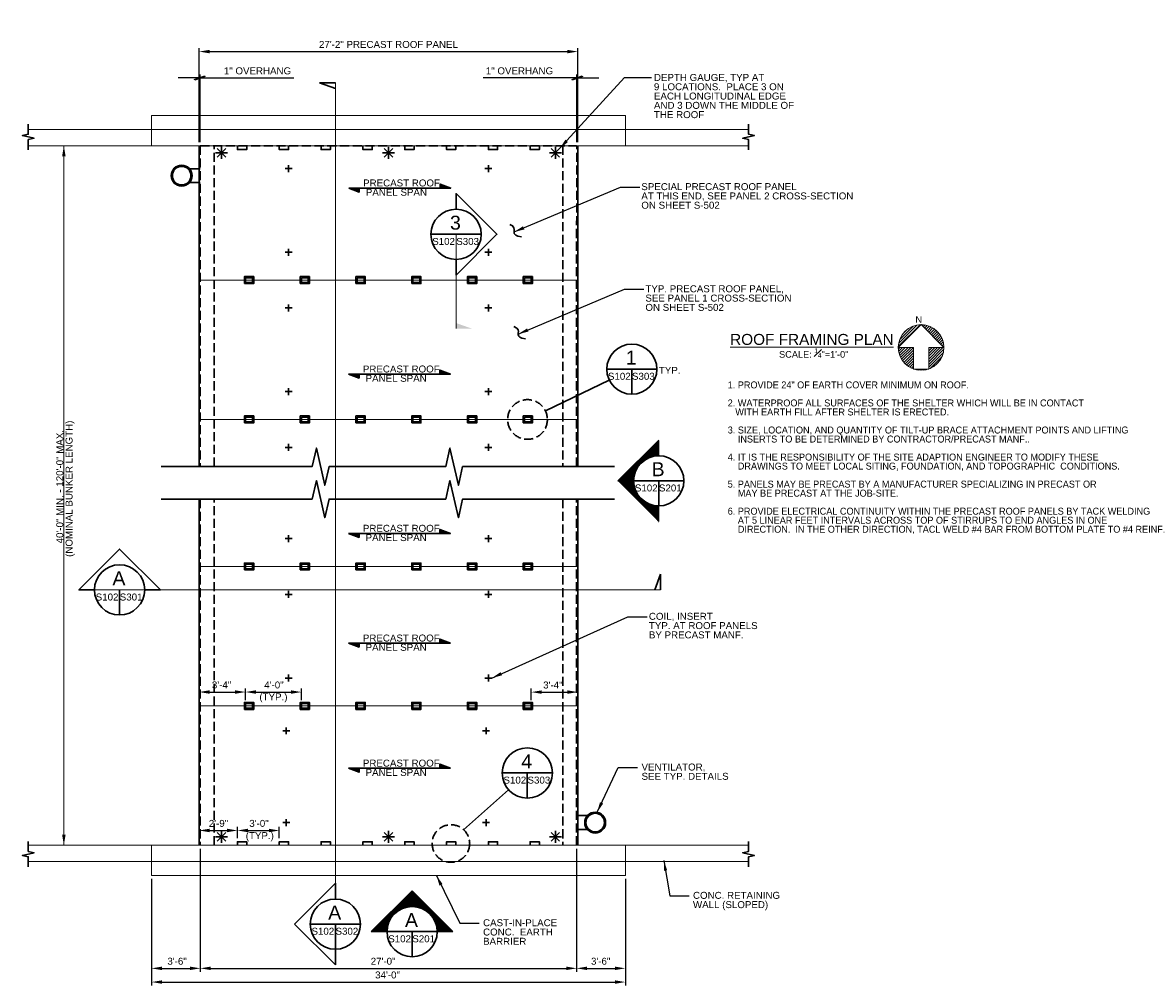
# Model space of a CAD drawing. Header units: inches. Extents: x -235 to 732, y -110 to 720.
import ezdxf

# ---------------------------------------------------------------- set-up
doc = ezdxf.new("R2010")
doc.units = ezdxf.units.IN
doc.header["$LTSCALE"] = 0.5
doc.header["$MEASUREMENT"] = 0
doc.linetypes.add('DGN Style 3', pattern=[21.867218, 15.619442, -6.247777])
for name, color, linetype, lineweight in [('G-ANNO-DIM', 1, 'Continuous', 0), ('G-ANNO-TEXT', 7, 'Continuous', 30), ('S-DECK-ROOF', 54, 'Continuous', 13), ('S-WALL-LOAD', 3, 'Continuous', 13)]:
    doc.layers.add(name, color=color, linetype=linetype, lineweight=lineweight)
doc.styles.add("_1 4 1'-0", font='arial.ttf', dxfattribs={"height": 6})
doc.styles.get("Standard").update_dxf_attribs({"font": 'txt.shx'})
doc.styles.add('Style-WORKING', font='WORKING.shx')
doc.styles.add('TITLE 6.35', font='swissk.ttf', dxfattribs={"height": 250})
doc.styles.add('TITLE20', font='simplex.shx', dxfattribs={"height": 5000})
doc.dimstyles.new("1 4 1'-0", dxfattribs={"dimtxt": 6, "dimasz": 9, "dimexe": 3, "dimexo": 3, "dimgap": 3, "dimtad": 1, "dimdec": 0, "dimzin": 11, "dimdsep": 46, "dimlunit": 3, "dimtxsty": "_1 4 1'-0", "dimcen": 0.09, "dimadec": 4, "dimazin": 3, "dimtfac": 1, "dimtdec": 0, "dimtofl": 0, "dimtmove": 0, "dimatfit": 3, "dimfxl": 1, "dimfrac": 2, "dimtolj": 1, "dimtzin": 11, "dimarcsym": 0})

# ---------------------------------------------------------------- blocks, each defined once
blk = doc.blocks.new('*U1')
at = {"color": 0, "linetype": 'ByBlock', "lineweight": -2}
for p, q in [((141.8326, 118.1174), (141.9729, 118.2577)), ((141.8349, 118.1371), (141.9532, 118.2554)), ((141.8414, 118.161), (141.9293, 118.2489)), ((141.9853, 118.2527), (141.9901, 118.2575)), ((141.994, 118.244), (142.0057, 118.2556)), ((142.0027, 118.2353), (142.0198, 118.2524)), ((142.0114, 118.2266), (142.0329, 118.2481)), ((142.0201, 118.2179), (142.045, 118.2428)), ((141.8623, 118.1993), (141.891, 118.228)), ((142.0288, 118.2092), (142.0563, 118.2367)), ((142.0375, 118.2005), (142.0668, 118.2297)), ((142.0462, 118.1918), (142.0765, 118.2221)), ((142.0549, 118.1831), (142.0854, 118.2136)), ((142.0636, 118.1744), (142.0937, 118.2045)), ((142.0723, 118.1657), (142.1012, 118.1946)), ((142.081, 118.157), (142.108, 118.184)), ((142.0897, 118.1483), (142.1139, 118.1725)), ((141.8328, 118.1002), (141.8429, 118.1102)), ((141.8347, 118.0846), (141.8603, 118.1102)), ((141.8379, 118.0705), (141.8777, 118.1102)), ((141.8422, 118.0574), (141.8951, 118.1102)), ((141.8475, 118.0453), (141.9125, 118.1102)), ((141.8536, 118.034), (141.9299, 118.1102)), ((141.8606, 118.0235), (141.9309, 118.0938)), ((142.0293, 118.1053), (142.0342, 118.1102)), ((142.0293, 118.0879), (142.0516, 118.1102)), ((142.0293, 118.0705), (142.069, 118.1102)), ((142.0293, 118.0531), (142.0864, 118.1102)), ((142.0293, 118.0357), (142.1038, 118.1102)), ((142.0293, 118.0183), (142.1212, 118.1102)), ((142.0293, 118.0009), (142.1273, 118.0989)), ((142.0984, 118.1396), (142.119, 118.1602)), ((142.1071, 118.1309), (142.1231, 118.1469)), ((142.1158, 118.1222), (142.126, 118.1324)), ((142.1245, 118.1135), (142.1276, 118.1166)), ((141.8682, 118.0138), (141.9309, 118.0764)), ((141.8767, 118.0049), (141.9309, 118.059)), ((141.8858, 117.9966), (141.9309, 118.0416)), ((141.8957, 117.9891), (141.9309, 118.0242)), ((142.0293, 117.9835), (142.1242, 118.0784)), ((142.0374, 117.9742), (142.1161, 118.0529)), ((141.9063, 117.9823), (141.9309, 118.0068)), ((141.9178, 117.9764), (141.9309, 117.9894)), ((141.9301, 117.9713), (141.9309, 117.972)), ((141.9434, 117.9672), (141.9473, 117.971)), ((141.9579, 117.9643), (141.9647, 117.971)), ((141.9737, 117.9627), (141.982, 117.971)), ((141.9914, 117.963), (141.9994, 117.971)), ((142.0119, 117.9661), (142.0168, 117.971))]:
    blk.add_line(p, q, dxfattribs=at)
blk = doc.blocks.new('BREAK LINE')
at = {"layer": 'G-ANNO-TEXT', "flags": 128}
blk.add_lwpolyline([(8.36, 9.2), (8.36, 8.47), (8.36, 6.43), (9.96, 6.07), (6.76, 5.34), (8.36, 4.97), (8.36, 2.2)], dxfattribs=at)
blk = doc.blocks.new('*D4')
at = {"layer": 'Defpoints', "color": 0, "transparency": 16777216}
for p in [(-123.4, -14.88), (284.6, -14.88), (284.6, -106.68)]:
    blk.add_point(p, dxfattribs=at)
at = {"layer": 'G-ANNO-DIM', "color": 0, "lineweight": -2, "transparency": 16777216}
for p, q in [((-123.4, -17.88), (-123.4, -109.68)), ((284.6, -17.88), (284.6, -109.68)), ((-114.4, -106.68), (275.6, -106.68))]:
    blk.add_line(p, q, dxfattribs=at)
at = {"layer": 'G-ANNO-DIM', "color": 0, "transparency": 16777216}
for points in [[(-114.4, -105.18), (-114.4, -108.18), (-123.4, -106.68)], [(275.6, -105.18), (275.6, -108.18), (284.6, -106.68)]]:
    blk.add_solid(points, dxfattribs=at)
at = {"layer": 'G-ANNO-DIM', "color": 0, "transparency": 16777216, "insert": (79.8, -100.61), "char_height": 6, "attachment_point": 5, "style": "_1 4 1'-0"}
blk.add_mtext('\\A1;34\'-0"', dxfattribs=at)
blk = doc.blocks.new('*D7')
at = {"layer": 'Defpoints', "color": 0, "transparency": 16777216}
for p in [(-81.4, 11.12), (-123.4, -14.88), (-81.4, -94.87)]:
    blk.add_point(p, dxfattribs=at)
at = {"layer": 'G-ANNO-DIM', "color": 0, "lineweight": -2, "transparency": 16777216}
for p, q in [((-81.4, 8.12), (-81.4, -97.87)), ((-123.4, -17.88), (-123.4, -97.87)), ((-114.4, -94.87), (-90.4, -94.87))]:
    blk.add_line(p, q, dxfattribs=at)
at = {"layer": 'G-ANNO-DIM', "color": 0, "transparency": 16777216}
for points in [[(-114.4, -93.37), (-114.4, -96.37), (-123.4, -94.87)], [(-90.4, -93.37), (-90.4, -96.37), (-81.4, -94.87)]]:
    blk.add_solid(points, dxfattribs=at)
at = {"layer": 'G-ANNO-DIM', "color": 0, "transparency": 16777216, "insert": (-101.4, -88.8), "char_height": 6, "attachment_point": 5, "style": "_1 4 1'-0"}
blk.add_mtext('\\A1;3\'-6"', dxfattribs=at)
blk = doc.blocks.new('*D5')
at = {"layer": 'Defpoints', "color": 0, "transparency": 16777216}
for p in [(-81.4, 11.12), (242.6, 11.12), (242.6, -94.87)]:
    blk.add_point(p, dxfattribs=at)
at = {"layer": 'G-ANNO-DIM', "color": 0, "lineweight": -2, "transparency": 16777216}
for p, q in [((-81.4, 8.12), (-81.4, -97.87)), ((242.6, 8.12), (242.6, -97.87)), ((-72.4, -94.87), (233.6, -94.87))]:
    blk.add_line(p, q, dxfattribs=at)
at = {"layer": 'G-ANNO-DIM', "color": 0, "transparency": 16777216}
for points in [[(-72.4, -93.37), (-72.4, -96.37), (-81.4, -94.87)], [(233.6, -93.37), (233.6, -96.37), (242.6, -94.87)]]:
    blk.add_solid(points, dxfattribs=at)
at = {"layer": 'G-ANNO-DIM', "color": 0, "transparency": 16777216, "insert": (76, -88.81), "char_height": 6, "attachment_point": 5, "style": "_1 4 1'-0"}
blk.add_mtext('\\A1;27\'-0"', dxfattribs=at)
blk = doc.blocks.new('*D6')
at = {"layer": 'Defpoints', "color": 0, "transparency": 16777216}
for p in [(242.6, 11.12), (284.6, -14.88), (284.6, -94.87)]:
    blk.add_point(p, dxfattribs=at)
at = {"layer": 'G-ANNO-DIM', "color": 0, "lineweight": -2, "transparency": 16777216}
for p, q in [((242.6, 8.12), (242.6, -97.87)), ((284.6, -17.88), (284.6, -97.87)), ((251.6, -94.87), (275.6, -94.87))]:
    blk.add_line(p, q, dxfattribs=at)
at = {"layer": 'G-ANNO-DIM', "color": 0, "transparency": 16777216}
for points in [[(251.6, -93.37), (251.6, -96.37), (242.6, -94.87)], [(275.6, -93.37), (275.6, -96.37), (284.6, -94.87)]]:
    blk.add_solid(points, dxfattribs=at)
at = {"layer": 'G-ANNO-DIM', "color": 0, "transparency": 16777216, "insert": (263.31, -88.8), "char_height": 6, "attachment_point": 5, "style": "_1 4 1'-0"}
blk.add_mtext('\\A1;3\'-6"', dxfattribs=at)
blk = doc.blocks.new('*D9')
at = {"layer": 'Defpoints', "color": 0, "transparency": 16777216}
for p in [(-42.4, 143.04), (-82.4, 131.12), (-42.4, 133.12)]:
    blk.add_point(p, dxfattribs=at)
at = {"layer": 'G-ANNO-DIM', "color": 0, "lineweight": -2, "transparency": 16777216}
for p, q in [((-82.4, 134.12), (-82.4, 146.04)), ((-42.4, 136.12), (-42.4, 146.04)), ((-73.4, 143.04), (-51.4, 143.04))]:
    blk.add_line(p, q, dxfattribs=at)
at = {"layer": 'G-ANNO-DIM', "color": 0, "transparency": 16777216}
for points in [[(-73.4, 144.54), (-73.4, 141.54), (-82.4, 143.04)], [(-51.4, 144.54), (-51.4, 141.54), (-42.4, 143.04)]]:
    blk.add_solid(points, dxfattribs=at)
at = {"layer": 'G-ANNO-DIM', "color": 0, "transparency": 16777216, "insert": (-63.08, 149.1), "char_height": 6, "attachment_point": 5, "style": "_1 4 1'-0"}
blk.add_mtext('\\A1;3\'-4"', dxfattribs=at)
blk = doc.blocks.new('*D8')
at = {"layer": 'Defpoints', "color": 0, "transparency": 16777216}
for p in [(5.6, 143.04), (-42.4, 133.12), (5.6, 133.12)]:
    blk.add_point(p, dxfattribs=at)
at = {"layer": 'G-ANNO-DIM', "color": 0, "lineweight": -2, "transparency": 16777216}
for p, q in [((-42.4, 136.12), (-42.4, 146.04)), ((5.6, 136.12), (5.6, 146.04)), ((-33.4, 143.04), (-3.4, 143.04))]:
    blk.add_line(p, q, dxfattribs=at)
at = {"layer": 'G-ANNO-DIM', "color": 0, "transparency": 16777216}
for points in [[(-33.4, 144.54), (-33.4, 141.54), (-42.4, 143.04)], [(-3.4, 144.54), (-3.4, 141.54), (5.6, 143.04)]]:
    blk.add_solid(points, dxfattribs=at)
at = {"layer": 'G-ANNO-DIM', "color": 0, "transparency": 16777216, "insert": (-17.98, 149.1), "char_height": 6, "attachment_point": 5, "style": "_1 4 1'-0"}
blk.add_mtext('\\A1;4\'-0"', dxfattribs=at)
blk = doc.blocks.new('*D10')
at = {"layer": 'Defpoints', "color": 0, "transparency": 16777216}
for p in [(243.6, 142.99), (203.6, 133.12), (243.6, 131.12)]:
    blk.add_point(p, dxfattribs=at)
at = {"layer": 'G-ANNO-DIM', "color": 0, "lineweight": -2, "transparency": 16777216}
for p, q in [((203.6, 136.12), (203.6, 145.99)), ((243.6, 134.12), (243.6, 145.99)), ((212.6, 142.99), (234.6, 142.99))]:
    blk.add_line(p, q, dxfattribs=at)
at = {"layer": 'G-ANNO-DIM', "color": 0, "transparency": 16777216}
for points in [[(212.6, 144.49), (212.6, 141.49), (203.6, 142.99)], [(234.6, 144.49), (234.6, 141.49), (243.6, 142.99)]]:
    blk.add_solid(points, dxfattribs=at)
at = {"layer": 'G-ANNO-DIM', "color": 0, "transparency": 16777216, "insert": (222.14, 149.05), "char_height": 6, "attachment_point": 5, "style": "_1 4 1'-0"}
blk.add_mtext('\\A1;3\'-4"', dxfattribs=at)
blk = doc.blocks.new('*D12')
at = {"layer": 'Defpoints', "color": 0, "transparency": 16777216}
for p in [(-49.4, 23.83), (-82.4, 11.12), (-49.4, 14.12)]:
    blk.add_point(p, dxfattribs=at)
at = {"layer": 'G-ANNO-DIM', "color": 0, "lineweight": -2, "transparency": 16777216}
for p, q in [((-82.4, 14.12), (-82.4, 26.83)), ((-73.4, 23.83), (-58.4, 23.83)), ((-49.4, 17.12), (-49.4, 26.83))]:
    blk.add_line(p, q, dxfattribs=at)
at = {"layer": 'G-ANNO-DIM', "color": 0, "transparency": 16777216}
for points in [[(-73.4, 25.33), (-73.4, 22.33), (-82.4, 23.83)], [(-58.4, 25.33), (-58.4, 22.33), (-49.4, 23.83)]]:
    blk.add_solid(points, dxfattribs=at)
at = {"layer": 'G-ANNO-DIM', "color": 0, "transparency": 16777216, "insert": (-65.75, 29.9), "char_height": 6, "attachment_point": 5, "style": "_1 4 1'-0"}
blk.add_mtext('\\A1;2\'-9"', dxfattribs=at)
blk = doc.blocks.new('*D11')
at = {"layer": 'Defpoints', "color": 0, "transparency": 16777216}
for p in [(-13.4, 23.83), (-49.4, 14.12), (-13.4, 14.12)]:
    blk.add_point(p, dxfattribs=at)
at = {"layer": 'G-ANNO-DIM', "color": 0, "lineweight": -2, "transparency": 16777216}
for p, q in [((-49.4, 17.12), (-49.4, 26.83)), ((-40.4, 23.83), (-22.4, 23.83)), ((-13.4, 17.12), (-13.4, 26.83))]:
    blk.add_line(p, q, dxfattribs=at)
at = {"layer": 'G-ANNO-DIM', "color": 0, "transparency": 16777216}
for points in [[(-40.4, 25.33), (-40.4, 22.33), (-49.4, 23.83)], [(-22.4, 25.33), (-22.4, 22.33), (-13.4, 23.83)]]:
    blk.add_solid(points, dxfattribs=at)
at = {"layer": 'G-ANNO-DIM', "color": 0, "transparency": 16777216, "insert": (-30.86, 29.9), "char_height": 6, "attachment_point": 5, "style": "_1 4 1'-0"}
blk.add_mtext('\\A1;3\'-0"', dxfattribs=at)
blk = doc.blocks.new('*U13')
at = {"layer": 'G-ANNO-TEXT'}
for p, q in [((-6.9, 0), (6.9, 0)), ((-4.9, 4.9), (4.9, -4.9)), ((-4.9, -4.9), (4.9, 4.9)), ((0, 6.9), (0, -6.9))]:
    blk.add_line(p, q, dxfattribs=at)
blk = doc.blocks.new('_Oblique_0.3')
at = {"color": 0, "linetype": 'ByBlock', "lineweight": -2}
for p, q in [((0, 0), (-1, 0)), ((0.5, 0.17), (-0.5, -0.17))]:
    blk.add_line(p, q, dxfattribs=at)
blk = doc.blocks.new('*D14')
at = {"layer": 'Defpoints', "color": 0, "transparency": 16777216}
for p in [(-81.4, 671.76), (-82.4, 613.36), (-81.4, 613.36)]:
    blk.add_point(p, dxfattribs=at)
at = {"layer": 'G-ANNO-DIM', "color": 0, "lineweight": -2, "transparency": 16777216}
for p, q in [((-91.4, 671.76), (-100.4, 671.76)), ((-82.4, 616.36), (-82.4, 674.76)), ((-81.4, 616.36), (-81.4, 674.76)), ((-72.4, 671.76), (-0.9, 671.76))]:
    blk.add_line(p, q, dxfattribs=at)
at = {"layer": 'G-ANNO-DIM', "color": 0, "lineweight": -2, "transparency": 16777216, "xscale": 9, "yscale": 9, "zscale": 9}
blk.add_blockref('_Oblique_0.3', (-82.4, 671.76), dxfattribs=at)
at = {"layer": 'G-ANNO-DIM', "color": 0, "lineweight": -2, "transparency": 16777216, "xscale": 9, "yscale": 9, "zscale": 9, "rotation": 180}
blk.add_blockref('_Oblique_0.3', (-81.4, 671.76), dxfattribs=at)
at = {"layer": 'G-ANNO-DIM', "color": 0, "transparency": 16777216, "insert": (-32.15, 677.87), "char_height": 6, "attachment_point": 5, "style": "_1 4 1'-0"}
blk.add_mtext('\\A1;1" OVERHANG', dxfattribs=at)
blk = doc.blocks.new('*D15')
at = {"layer": 'Defpoints', "color": 0, "transparency": 16777216}
for p in [(242.65, 671.76), (242.65, 613.36), (243.6, 613.36)]:
    blk.add_point(p, dxfattribs=at)
at = {"layer": 'G-ANNO-DIM', "color": 0, "lineweight": -2, "transparency": 16777216}
for p, q in [((233.65, 671.76), (162.15, 671.76)), ((242.65, 616.36), (242.65, 674.76)), ((243.6, 616.36), (243.6, 674.76)), ((252.6, 671.76), (261.6, 671.76))]:
    blk.add_line(p, q, dxfattribs=at)
at = {"layer": 'G-ANNO-DIM', "color": 0, "lineweight": -2, "transparency": 16777216, "xscale": 9, "yscale": 9, "zscale": 9}
blk.add_blockref('_Oblique_0.3', (242.65, 671.76), dxfattribs=at)
at = {"layer": 'G-ANNO-DIM', "color": 0, "lineweight": -2, "transparency": 16777216, "xscale": 9, "yscale": 9, "zscale": 9, "rotation": 180}
blk.add_blockref('_Oblique_0.3', (243.6, 671.76), dxfattribs=at)
at = {"layer": 'G-ANNO-DIM', "color": 0, "transparency": 16777216, "insert": (193.4, 677.87), "char_height": 6, "attachment_point": 5, "style": "_1 4 1'-0"}
blk.add_mtext('\\A1;1" OVERHANG', dxfattribs=at)
blk = doc.blocks.new('*D16')
at = {"layer": 'Defpoints', "color": 0, "transparency": 16777216}
for p in [(243.6, 694.5), (-82.4, 613.36), (243.6, 613.36)]:
    blk.add_point(p, dxfattribs=at)
at = {"layer": 'G-ANNO-DIM', "color": 0, "lineweight": -2, "transparency": 16777216}
for p, q in [((-82.4, 616.36), (-82.4, 697.5)), ((243.6, 616.36), (243.6, 697.5)), ((-73.4, 694.5), (234.6, 694.5))]:
    blk.add_line(p, q, dxfattribs=at)
at = {"layer": 'G-ANNO-DIM', "color": 0, "transparency": 16777216}
for points in [[(-73.4, 696), (-73.4, 693), (-82.4, 694.5)], [(234.6, 696), (234.6, 693), (243.6, 694.5)]]:
    blk.add_solid(points, dxfattribs=at)
at = {"layer": 'G-ANNO-DIM', "color": 0, "transparency": 16777216, "insert": (80.6, 700.61), "char_height": 6, "attachment_point": 5, "style": "_1 4 1'-0"}
blk.add_mtext('\\A1;27\'-2" PRECAST ROOF PANEL', dxfattribs=at)

msp = doc.modelspace()

# ---------------------------------------------------------------- hatches: boundary and pattern name
at = {"layer": 'G-ANNO-TEXT'}
h = msp.add_hatch(dxfattribs=at)
h.set_pattern_fill('HATCH', color=256, style=0, pattern_type=2)
h.set_pattern_definition([(45, (129.831252, 574.046365), (-0.02783886, 0.02783886), [])])
h.paths.add_polyline_path([(134.16, 577), (125.16, 580.42), (125.16, 577)])
h = msp.add_hatch(dxfattribs=at)
h.set_pattern_fill('HATCH', color=256, style=0, pattern_type=2)
h.set_pattern_definition([(225, (41.81556, 576.53824), (0.02783886, -0.02783886), [])])
h.paths.add_polyline_path([(46.48, 577), (55.48, 573.58), (55.48, 577)])
h = msp.add_hatch(dxfattribs=at)
h.set_pattern_fill('HATCH', color=256, style=0, pattern_type=2)
h.set_pattern_definition([(225, (41.588708, 416.34836), (0.02783886, -0.02783886), [])])
h.paths.add_polyline_path([(46.26, 416.81), (55.26, 413.39), (55.26, 416.81)])
h = msp.add_hatch(dxfattribs=at)
h.set_pattern_fill('HATCH', color=256, style=0, pattern_type=2)
h.set_pattern_definition([(45, (129.604402, 413.856483), (-0.02783886, 0.02783886), [])])
h.paths.add_polyline_path([(133.94, 416.81), (124.94, 420.23), (124.94, 416.81)])
at = {"layer": 'G-ANNO-TEXT', "extrusion": (0, 0, -1)}
h = msp.add_hatch(dxfattribs=at)
h.set_pattern_fill('HATCH', color=256, style=0, pattern_type=2)
h.set_pattern_definition([(315, (-247.256887, 277.18093), (0.027838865, 0.027838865), [])])
h.paths.add_polyline_path([(-313.32, 346.5, -1), (-313.32, 303.27), (-313.32, 289.82), (-278.19, 324.92), (-313.32, 360.02)])
at = {"layer": 'G-ANNO-TEXT'}
h = msp.add_hatch(dxfattribs=at)
h.set_pattern_fill('HATCH', color=256, style=0, pattern_type=2)
h.set_pattern_definition([(45, (129.604402, 276.682546), (-0.02783886, 0.02783886), [])])
h.paths.add_polyline_path([(133.94, 279.64), (124.94, 283.06), (124.94, 279.64)])
h = msp.add_hatch(dxfattribs=at)
h.set_pattern_fill('HATCH', color=256, style=0, pattern_type=2)
h.set_pattern_definition([(225, (41.588708, 279.174422), (0.02783886, -0.02783886), [])])
h.paths.add_polyline_path([(46.26, 279.64), (55.26, 276.22), (55.26, 279.64)])
h = msp.add_hatch(dxfattribs=at)
h.set_pattern_fill('HATCH', color=256, style=0, pattern_type=2)
h.set_pattern_definition([(225, (41.588708, 184.69706), (0.02783886, -0.02783886), [])])
h.paths.add_polyline_path([(46.26, 185.16), (55.26, 181.74), (55.26, 185.16)])
h = msp.add_hatch(dxfattribs=at)
h.set_pattern_fill('HATCH', color=256, style=0, pattern_type=2)
h.set_pattern_definition([(45, (129.604402, 182.205184), (-0.02783886, 0.02783886), [])])
h.paths.add_polyline_path([(133.94, 185.16), (124.94, 188.58), (124.94, 185.16)])
h = msp.add_hatch(dxfattribs=at)
h.set_pattern_fill('HATCH', color=256, style=0, pattern_type=2)
h.set_pattern_definition([(225, (41.588708, 76.983753), (0.02783886, -0.02783886), [])])
h.paths.add_polyline_path([(46.26, 77.45), (55.26, 74.03), (55.26, 77.45)])
h = msp.add_hatch(dxfattribs=at)
h.set_pattern_fill('HATCH', color=256, style=0, pattern_type=2)
h.set_pattern_definition([(45, (129.604402, 74.491838), (-0.02783886, 0.02783886), [])])
h.paths.add_polyline_path([(133.94, 77.45), (124.94, 80.87), (124.94, 77.45)])
h = msp.add_hatch(dxfattribs=at)
h.set_pattern_fill('HATCH', color=256, style=0, pattern_type=2)
h.set_pattern_definition([(45, (78.481983, -32.350312), (-0.027838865, 0.027838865), [])])
h.paths.add_polyline_path([(79.36, -63.29, -1), (122.59, -63.29), (136.04, -63.29), (100.94, -28.16), (65.84, -63.29)])

# ---------------------------------------------------------------- linework, layer by layer
at = {"layer": 'G-ANNO-DIM'}
for p, q in [((-215.93, 613.36), (-84.52, 613.36)), ((-80.4, 613.36), (-201.88, 613.36)), ((-198.88, 11.12), (-198.88, 613.36)), ((-198.88, 601.36), (-198.88, 613.36)), ((-215.93, 11.12), (-195.88, 11.12))]:
    msp.add_line(p, q, dxfattribs=at)
at = {"layer": 'G-ANNO-DIM', "extrusion": (0, 0, -1)}
msp.add_solid([(200.38, 604.36), (198.88, 613.36), (197.38, 604.36)], dxfattribs=at)
msp.add_solid([(200.38, 604.36), (198.88, 613.36), (197.38, 604.36)], dxfattribs=at)
at = {"layer": 'G-ANNO-DIM'}
msp.add_solid([(-197.38, 20.12), (-198.88, 11.12), (-200.38, 20.12)], dxfattribs=at)
at = {"layer": 'G-ANNO-TEXT'}
for p, q in [((34.88, 667.55), (21.33, 667.55)), ((21.33, 667.55), (34.88, 662.78)), ((-82.4, 337.16), (-82.4, 613.36)), ((243.6, 613.36), (243.6, 337.16)), ((-81.43, 593.68), (-90.73, 593.68)), ((-2.4, 593.73), (-8.4, 593.73)), ((-5.4, 596.73), (-5.4, 590.73)), ((163.6, 593.73), (169.6, 593.73)), ((166.6, 596.73), (166.6, 590.73)), ((-81.43, 581.68), (-90.73, 581.68)), ((134.16, 577), (55.48, 577)), ((117.2, 537.16), (160.43, 537.16)), ((-5.4, 524.73), (-5.4, 518.73)), ((166.6, 524.73), (166.6, 518.73)), ((-2.4, 521.73), (-8.4, 521.73)), ((163.6, 521.73), (169.6, 521.73)), ((-5.4, 476.73), (-5.4, 470.73)), ((166.6, 476.73), (166.6, 470.73)), ((-2.4, 473.73), (-8.4, 473.73)), ((163.6, 473.73), (169.6, 473.73)), ((133.94, 416.81), (55.26, 416.81)), ((268.51, 421.05), (311.74, 421.05)), ((290.12, 421.05), (290.12, 399.44)), ((215.71, 385.17), (270.65, 411.66)), ((-2.4, 401.73), (-8.4, 401.73)), ((-5.4, 404.73), (-5.4, 398.73)), ((163.6, 401.73), (169.6, 401.73)), ((166.6, 404.73), (166.6, 398.73)), ((-2.4, 353.73), (-8.4, 353.73)), ((-5.4, 356.73), (-5.4, 350.73)), ((163.6, 353.73), (169.6, 353.73)), ((166.6, 356.73), (166.6, 350.73)), ((291.71, 324.89), (278.19, 324.89)), ((291.71, 324.89), (334.94, 324.89)), ((313.32, 303.27), (313.32, 324.89)), ((-2.4, 275.12), (-8.4, 275.12)), ((-5.4, 278.12), (-5.4, 272.12)), ((133.94, 279.64), (55.26, 279.64)), ((163.6, 275.12), (169.6, 275.12)), ((166.6, 278.12), (166.6, 272.12)), ((310.03, 230.99), (314.8, 244.54)), ((314.8, 244.54), (314.8, 230.99)), ((-150.9, 209.37), (-150.9, 230.99)), ((-2.4, 227.12), (-8.4, 227.12)), ((-5.4, 230.12), (-5.4, 224.12)), ((163.6, 227.12), (169.6, 227.12)), ((166.6, 230.12), (166.6, 224.12)), ((133.94, 185.16), (55.26, 185.16)), ((-2.4, 155.12), (-8.4, 155.12)), ((-5.4, 158.12), (-5.4, 152.12)), ((163.6, 155.12), (169.6, 155.12)), ((166.6, 158.12), (166.6, 152.12)), ((-4.4, 109.62), (-10.4, 109.62)), ((-7.4, 112.62), (-7.4, 106.62)), ((161.6, 109.62), (167.6, 109.62)), ((164.6, 112.62), (164.6, 106.62)), ((133.94, 77.45), (55.26, 77.45)), ((178.54, 73.35), (221.77, 73.35)), ((200.16, 73.35), (200.16, 51.74)), ((145.33, 24.47), (184.03, 58.97)), ((-4.4, 30.62), (-10.4, 30.62)), ((-7.4, 33.62), (-7.4, 27.62)), ((161.6, 30.62), (167.6, 30.62)), ((164.6, 33.62), (164.6, 27.62)), ((242.6, 36.62), (251.89, 36.62)), ((242.6, 24.62), (251.89, 24.62)), ((-0.25, -56.76), (34.88, -21.67)), ((34.88, -21.67), (34.88, -35.18)), ((65.84, -63.29), (100.94, -28.16)), ((136.04, -63.29), (100.94, -28.16)), ((34.88, -91.86), (-0.25, -56.76)), ((13.26, -56.8), (56.49, -56.8)), ((34.88, -56.8), (34.88, -78.41)), ((79.36, -63.29), (65.84, -63.29)), ((79.36, -63.29), (122.59, -63.29)), ((100.97, -84.9), (100.97, -63.29)), ((122.52, -63.29), (136.04, -63.29)), ((34.88, -78.41), (34.88, -91.86))]:
    msp.add_line(p, q, dxfattribs=at)
at = {"layer": 'G-ANNO-TEXT', "color": 7, "linetype": 'Continuous', "lineweight": 0}
for p, q in [((34.88, -26.63), (34.88, 667.55)), ((138.82, 537.16), (138.82, 455.98)), ((539.23, 459.37, 0), (519.56, 439.71, 0)), ((558.9, 439.71, 0), (539.23, 459.37, 0)), ((519.56, 439.71, 0), (532.67, 439.71, 0)), ((532.67, 439.71, 0), (532.67, 421.16, 0)), ((545.78, 439.71, 0), (545.78, 421.16, 0)), ((545.78, 439.71, 0), (558.9, 439.71, 0)), ((532.67, 421.16, 0), (545.78, 421.16, 0)), ((-172.51, 230.99), (314.8, 230.99))]:
    msp.add_line(p, q, dxfattribs=at)
at = {"layer": 'G-ANNO-TEXT', "linetype": 'DGN Style 3'}
for p, q in [((-81.4, 613.36), (242.6, 613.36)), ((-69.4, 337.16), (-69.4, 613.36)), ((230.6, 613.36), (230.6, 337.16)), ((-69.4, 11.12), (-69.4, 309.15)), ((230.6, 309.15), (230.6, 11.12))]:
    msp.add_line(p, q, dxfattribs=at)
at = {"layer": 'G-ANNO-TEXT', "linetype": 'DGN Style 3', "flags": 128}
for points in [[(-81.4, 613.36), (-81.4, 337.16)], [(242.6, 337.16), (242.65, 613.36)], [(-81.4, 309.15), (-81.4, 11.12)], [(242.6, 11.12), (242.6, 309.15)]]:
    msp.add_lwpolyline(points, dxfattribs=at)
at = {"layer": 'G-ANNO-TEXT', "flags": 128}
for points in [[(-41.4, 613.18), (-41.4, 610.18), (-49.4, 610.18), (-49.4, 613.18)], [(-5.4, 613.18), (-5.4, 610.18), (-13.4, 610.18), (-13.4, 613.18)], [(30.6, 613.18), (30.6, 610.18), (22.6, 610.18), (22.6, 613.18)], [(66.6, 613.18), (66.6, 610.18), (58.6, 610.18), (58.6, 613.18)], [(102.6, 613.18), (102.6, 610.18), (94.6, 610.18), (94.6, 613.18)], [(138.6, 613.18), (138.6, 610.18), (130.6, 610.18), (130.6, 613.18)], [(174.6, 613.18), (174.6, 610.18), (166.6, 610.18), (166.6, 613.18)], [(210.6, 613.18), (210.6, 610.18), (202.6, 610.18), (202.6, 613.18)], [(125.16, 577), (125.16, 580.42), (134.16, 577)], [(55.48, 577), (55.48, 573.58), (46.48, 577)], [(55.26, 416.81), (55.26, 413.39), (46.26, 416.81)], [(124.94, 416.81), (124.94, 420.23), (133.94, 416.81)], [(-115.11, 337.16), (-5.55, 337.16), (14.9, 337.16), (18.53, 353.15), (25.8, 321.16), (29.44, 337.16), (102.2, 337.16)], [(102.2, 337.16), (109.47, 337.16), (129.92, 337.16), (133.56, 353.15), (140.83, 321.16), (144.46, 337.16), (275.18, 337.16)], [(-115.11, 309.15), (-5.55, 309.15), (14.9, 309.15), (18.53, 325.15), (25.8, 293.15), (29.44, 309.15), (102.2, 309.15)], [(102.2, 309.15), (109.47, 309.15), (129.92, 309.15), (133.56, 325.15), (140.83, 293.15), (144.46, 309.15), (275.18, 309.15)], [(-82.4, 309.15), (-82.4, 11.12)], [(243.6, 11.12), (243.6, 309.15)], [(124.94, 279.64), (124.94, 283.06), (133.94, 279.64)], [(55.26, 279.64), (55.26, 276.22), (46.26, 279.64)], [(-172.51, 230.99), (-185.96, 230.99), (-150.86, 266.12), (-115.77, 230.99), (-129.28, 230.99)], [(55.26, 185.16), (55.26, 181.74), (46.26, 185.16)], [(124.94, 185.16), (124.94, 188.58), (133.94, 185.16)], [(55.26, 77.45), (55.26, 74.03), (46.26, 77.45)], [(124.94, 77.45), (124.94, 80.87), (133.94, 77.45)], [(-41.4, 11.12), (-41.4, 14.12), (-49.4, 14.12), (-49.4, 11.12)], [(-5.4, 11.12), (-5.4, 14.12), (-13.4, 14.12), (-13.4, 11.12)], [(30.6, 11.12), (30.6, 14.12), (22.6, 14.12), (22.6, 11.12)], [(66.6, 11.12), (66.6, 14.12), (58.6, 14.12), (58.6, 11.12)], [(102.6, 11.12), (102.6, 14.12), (94.6, 14.12), (94.6, 11.12)], [(138.6, 11.12), (138.6, 14.12), (130.6, 14.12), (130.6, 11.12)], [(174.6, 11.12), (174.6, 14.12), (166.6, 14.12), (166.6, 11.12)], [(210.6, 11.12), (210.6, 14.12), (202.6, 14.12), (202.6, 11.12)]]:
    msp.add_lwpolyline(points, dxfattribs=at)
msp.add_lwpolyline([(138.82, 558.78), (138.82, 572.29), (173.95, 537.19), (138.82, 502.1), (138.82, 515.55, 1), (138.82, 558.78)], format="xyb", dxfattribs=at)
at = {"layer": 'G-ANNO-TEXT'}
for centre, radius in [((-97.43, 587.68), 9), ((-97.43, 587.68), 8), ((138.82, 537.16), 21.61), ((313.32, 324.89), 21.61), ((-150.9, 230.99), 21.61), ((258.6, 30.62), 9), ((258.6, 30.62), 8), ((100.97, -63.29), 21.61)]:
    msp.add_circle(centre, radius, dxfattribs=at)
at = {"layer": 'G-ANNO-TEXT', "color": 7, "linetype": 'Continuous', "lineweight": 0}
msp.add_circle((539.23, 439.71, 0), 19.67, dxfattribs=at)
at = {"layer": 'G-ANNO-TEXT', "extrusion": (0, 0, -1)}
for centre in [(-290.12, 421.05), (-200.16, 73.35), (-34.88, -56.8)]:
    msp.add_circle(centre, 21.61, dxfattribs=at)
at = {"layer": 'G-ANNO-TEXT', "linetype": 'DGN Style 3'}
for centre, radius in [((200.32, 377.74), 17.09), ((134.36, 12.59), 16.17)]:
    msp.add_circle(centre, radius, dxfattribs=at)
at = {"layer": 'G-ANNO-TEXT'}
for points in [[(184.97, 545.62), (189.43, 544.23), (188.63, 538.71), (188.63, 538.71), (189.94, 535.69), (195.15, 535.01)], [(188.5, 457.68), (192.96, 456.29), (192.16, 450.77), (192.16, 450.77), (193.47, 447.74), (198.68, 447.07)]]:
    msp.add_open_spline(points, degree=3, dxfattribs=at)
at = {"layer": 'G-ANNO-TEXT', "color": 7, "linetype": 'Continuous', "lineweight": 13}
msp.add_solid([(138.82, 455.98), (152.37, 455.98), (138.82, 460.75)], dxfattribs=at)
at = {"layer": 'G-ANNO-TEXT'}
for points in [[(134.16, 577), (125.16, 580.42), (125.16, 577)], [(46.48, 577), (55.48, 573.58), (55.48, 577)], [(-43.4, 494.73), (-35.4, 494.73), (-35.4, 500.73), (-43.4, 500.73)], [(-42.4, 499.73), (-36.4, 499.73), (-36.4, 495.73), (-42.4, 495.73)], [(4.6, 494.73), (12.6, 494.73), (12.6, 500.73), (4.6, 500.73)], [(5.6, 499.73), (11.6, 499.73), (11.6, 495.73), (5.6, 495.73)], [(52.6, 494.73), (60.6, 494.73), (60.6, 500.73), (52.6, 500.73)], [(53.6, 499.73), (59.6, 499.73), (59.6, 495.73), (53.6, 495.73)], [(100.6, 494.73), (108.6, 494.73), (108.6, 500.73), (100.6, 500.73)], [(101.6, 499.73), (107.6, 499.73), (107.6, 495.73), (101.6, 495.73)], [(148.6, 494.73), (156.6, 494.73), (156.6, 500.73), (148.6, 500.73)], [(149.6, 499.73), (155.6, 499.73), (155.6, 495.73), (149.6, 495.73)], [(196.6, 494.73), (204.6, 494.73), (204.6, 500.73), (196.6, 500.73)], [(197.6, 499.73), (203.6, 499.73), (203.6, 495.73), (197.6, 495.73)], [(46.26, 416.81), (55.26, 413.39), (55.26, 416.81)], [(133.94, 416.81), (124.94, 420.23), (124.94, 416.81)], [(-43.4, 374.73), (-35.4, 374.73), (-35.4, 380.73), (-43.4, 380.73)], [(-42.4, 379.73), (-36.4, 379.73), (-36.4, 375.73), (-42.4, 375.73)], [(4.6, 374.73), (12.6, 374.73), (12.6, 380.73), (4.6, 380.73)], [(5.6, 379.73), (11.6, 379.73), (11.6, 375.73), (5.6, 375.73)], [(52.6, 374.73), (60.6, 374.73), (60.6, 380.73), (52.6, 380.73)], [(53.6, 379.73), (59.6, 379.73), (59.6, 375.73), (53.6, 375.73)], [(100.6, 374.73), (108.6, 374.73), (108.6, 380.73), (100.6, 380.73)], [(101.6, 379.73), (107.6, 379.73), (107.6, 375.73), (101.6, 375.73)], [(148.6, 374.73), (156.6, 374.73), (156.6, 380.73), (148.6, 380.73)], [(149.6, 379.73), (155.6, 379.73), (155.6, 375.73), (149.6, 375.73)], [(196.6, 374.73), (204.6, 374.73), (204.6, 380.73), (196.6, 380.73)], [(197.6, 379.73), (203.6, 379.73), (203.6, 375.73), (197.6, 375.73)], [(133.94, 279.64), (124.94, 283.06), (124.94, 279.64)], [(46.26, 279.64), (55.26, 276.22), (55.26, 279.64)], [(-43.4, 248.12), (-35.4, 248.12), (-35.4, 254.12), (-43.4, 254.12)], [(-42.4, 253.12), (-36.4, 253.12), (-36.4, 249.12), (-42.4, 249.12)], [(4.6, 248.12), (12.6, 248.12), (12.6, 254.12), (4.6, 254.12)], [(5.6, 253.12), (11.6, 253.12), (11.6, 249.12), (5.6, 249.12)], [(52.6, 248.12), (60.6, 248.12), (60.6, 254.12), (52.6, 254.12)], [(53.6, 253.12), (59.6, 253.12), (59.6, 249.12), (53.6, 249.12)], [(100.6, 248.12), (108.6, 248.12), (108.6, 254.12), (100.6, 254.12)], [(101.6, 253.12), (107.6, 253.12), (107.6, 249.12), (101.6, 249.12)], [(148.6, 248.12), (156.6, 248.12), (156.6, 254.12), (148.6, 254.12)], [(149.6, 253.12), (155.6, 253.12), (155.6, 249.12), (149.6, 249.12)], [(196.6, 248.12), (204.6, 248.12), (204.6, 254.12), (196.6, 254.12)], [(197.6, 253.12), (203.6, 253.12), (203.6, 249.12), (197.6, 249.12)], [(46.26, 185.16), (55.26, 181.74), (55.26, 185.16)], [(133.94, 185.16), (124.94, 188.58), (124.94, 185.16)], [(-43.4, 128.12), (-35.4, 128.12), (-35.4, 134.12), (-43.4, 134.12)], [(-42.4, 133.12), (-36.4, 133.12), (-36.4, 129.12), (-42.4, 129.12)], [(4.6, 128.12), (12.6, 128.12), (12.6, 134.12), (4.6, 134.12)], [(5.6, 133.12), (11.6, 133.12), (11.6, 129.12), (5.6, 129.12)], [(52.6, 128.12), (60.6, 128.12), (60.6, 134.12), (52.6, 134.12)], [(53.6, 133.12), (59.6, 133.12), (59.6, 129.12), (53.6, 129.12)], [(100.6, 128.12), (108.6, 128.12), (108.6, 134.12), (100.6, 134.12)], [(101.6, 133.12), (107.6, 133.12), (107.6, 129.12), (101.6, 129.12)], [(148.6, 128.12), (156.6, 128.12), (156.6, 134.12), (148.6, 134.12)], [(149.6, 133.12), (155.6, 133.12), (155.6, 129.12), (149.6, 129.12)], [(196.6, 128.12), (204.6, 128.12), (204.6, 134.12), (196.6, 134.12)], [(197.6, 133.12), (203.6, 133.12), (203.6, 129.12), (197.6, 129.12)], [(46.26, 77.45), (55.26, 74.03), (55.26, 77.45)], [(133.94, 77.45), (124.94, 80.87), (124.94, 77.45)]]:
    msp.add_3dface(points, dxfattribs=at)
at = {"layer": 'S-DECK-ROOF'}
for p, q in [((-82.4, 497.73), (243.6, 497.73)), ((-82.4, 377.73), (243.6, 377.73)), ((-82.4, 251.12), (243.6, 251.12)), ((-82.4, 131.12), (243.6, 131.12))]:
    msp.add_line(p, q, dxfattribs=at)
at = {"layer": 'S-WALL-LOAD'}
for p, q in [((-123.4, 639.36), (284.6, 639.36)), ((-123.4, 639.36), (-123.4, 613.36)), ((284.6, 639.36), (284.6, 613.36)), ((390.7, 627.36), (-229.5, 627.36)), ((390.7, 613.36), (-229.5, 613.36)), ((390.7, 11.12), (-229.5, 11.12)), ((-123.4, -14.88), (-123.4, 11.12)), ((284.6, -14.88), (284.6, 11.12)), ((390.7, -2.88), (-229.5, -2.88)), ((-123.4, -14.88), (284.6, -14.88))]:
    msp.add_line(p, q, dxfattribs=at)

# ---------------------------------------------------------------- block references
at = {"layer": 'G-ANNO-TEXT', "extrusion": (0, 0, -1), "xscale": 3.137851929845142, "yscale": 3.137851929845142, "rotation": 180}
msp.add_blockref('BREAK LINE', (255.75, 638.87), dxfattribs=at)
at = {"layer": 'G-ANNO-TEXT', "xscale": 3.137851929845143, "yscale": 3.137851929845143, "rotation": 180}
msp.add_blockref('BREAK LINE', (416.95, 638.87), dxfattribs=at)
at = {"layer": 'G-ANNO-TEXT', "extrusion": (0, 0, -1), "xscale": 0.75, "yscale": 0.75, "zscale": 0.75}
for p in [(63.11, 607.29), (63.11, 18.45)]:
    msp.add_blockref('*U13', p, dxfattribs=at)
at = {"layer": 'G-ANNO-TEXT', "xscale": 0.75, "yscale": 0.75, "zscale": 0.75}
for p in [(80.58, 607.28), (224.31, 607.29), (80.58, 18.45), (224.31, 18.45)]:
    msp.add_blockref('*U13', p, dxfattribs=at)
at = {"layer": 'G-ANNO-TEXT', "color": 7, "linetype": 'Continuous', "lineweight": 0, "xscale": 133.21969448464, "yscale": 133.21969448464, "zscale": 133.21969448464}
msp.add_blockref('*U1', (-18375.31, -15294.9, 0), dxfattribs=at)
at = {"layer": 'G-ANNO-TEXT', "xscale": 3.137851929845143, "yscale": 3.137851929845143}
msp.add_blockref('BREAK LINE', (-255.75, -14.39), dxfattribs=at)
at = {"layer": 'G-ANNO-TEXT', "extrusion": (0, 0, -1), "xscale": 3.137851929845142, "yscale": 3.137851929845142}
msp.add_blockref('BREAK LINE', (-416.95, -14.39), dxfattribs=at)

# ---------------------------------------------------------------- texts
at = {"layer": 'G-ANNO-DIM', "color": 7, "linetype": 'Continuous', "char_height": 6, "line_spacing_factor": 0.8, "style": "_1 4 1'-0"}
for s, insert, attachment_point in [('DEPTH GAUGE, TYP AT \\P9 LOCATIONS.  PLACE 3 ON \\PEACH LONGITUDINAL EDGE\\PAND 3 DOWN THE MIDDLE OF\\PTHE ROOF ', (309.17, 675.22), 1), ('PRECAST ROOF \\P PANEL SPAN', (58.79, 584.38), 1), ('SPECIAL PRECAST ROOF PANEL\\PAT THIS END, SEE PANEL 2 CROSS-SECTION\\PON SHEET S-502', (298.31, 581.2), 1), ('TYP. PRECAST ROOF PANEL,\\PSEE PANEL 1 CROSS-SECTION\\PON SHEET S-502', (301.83, 493.26), 1), ('PRECAST ROOF \\P PANEL SPAN', (58.57, 424.19), 1), ('TYP.', (313.4, 420.03), 4), ('PRECAST ROOF \\P PANEL SPAN', (58.57, 287.02), 1), ('COIL, INSERT\\PTYP. AT ROOF PANELS\\PBY PRECAST MANF.', (304.83, 211.25), 1), ('PRECAST ROOF \\P PANEL SPAN', (58.57, 192.54), 1), ('(TYP.)', (-30.53, 141.9), 1), ('PRECAST ROOF \\P PANEL SPAN', (58.57, 84.83), 1), ('VENTILATOR, \\PSEE TYP. DETAILS', (298.49, 81.47), 1), ('(TYP.)', (-42.28, 22.4), 1), ('CONC. RETAINING\\PWALL (SLOPED)', (342.78, -29.01), 1), ('CAST-IN-PLACE\\PCONC.  EARTH\\PBARRIER', (162.05, -52.59), 1)]:
    msp.add_mtext(s, dxfattribs=dict(at, insert=insert, attachment_point=attachment_point))
at = {"layer": 'G-ANNO-DIM', "color": 7, "linetype": 'Continuous', "insert": (-197.51, 259.41), "char_height": 6, "attachment_point": 4, "rotation": 90, "line_spacing_factor": 0.8, "style": "_1 4 1'-0"}
msp.add_mtext('     40\'-0" MIN. - 120\'-0" MAX.\\P(NOMINAL BUNKER LENGTH)', dxfattribs=at)
at = {"layer": 'G-ANNO-TEXT', "color": 7, "linetype": 'Continuous', "lineweight": 0}
for s, insert, char_height, attachment_point, line_spacing_factor, style in [('\\fArial|b0|i0|c00|p39;3', (138.25, 547.1), 12, 5, 0.72, 'TITLE20'), ('\\fArial|b0|i0|c00|p39;S102', (128.06, 527.94), 6, 8, 0.72, 'TITLE20'), ('\\fArial|b0|i0|c00|p39;S303', (148.76, 527.94), 6, 8, 0.72, 'TITLE20'), ('\\fArial|b0|i0|c00|p39;N', (534.27, 466.63, 0), 5.6692, 1, 0.6, 'Style-WORKING'), ('\\fArial|b0|i0|c00|p39;1', (289.55, 430.99), 12, 5, 0.72, 'TITLE20'), ('\\fArial|b0|i0|c00|p39;S102', (279.36, 411.83), 6, 8, 0.72, 'TITLE20'), ('\\fArial|b0|i0|c00|p39;S303', (300.06, 411.83), 6, 8, 0.72, 'TITLE20'), ('\\fArial|b0|i0|c00|p39;B', (312.76, 334.87), 12, 5, 0.72, 'TITLE20'), ('\\fArial|b0|i0|c00|p39;S102', (302.56, 315.66), 6, 8, 0.72, 'TITLE20'), ('\\fArial|b0|i0|c00|p39;S201', (323.27, 315.66), 6, 8, 0.72, 'TITLE20'), ('\\fArial|b0|i0|c00|p39;A', (-151.46, 240.97), 12, 5, 0.72, 'TITLE20'), ('\\fArial|b0|i0|c00|p39;S102', (-161.66, 221.77), 6, 8, 0.72, 'TITLE20'), ('\\fArial|b0|i0|c00|p39;S301', (-140.95, 221.77), 6, 8, 0.72, 'TITLE20'), ('\\fArial|b0|i0|c00|p39;4', (199.59, 83.33), 12, 5, 0.72, 'TITLE20'), ('\\fArial|b0|i0|c00|p39;S102', (189.4, 64.13), 6, 8, 0.72, 'TITLE20'), ('\\fArial|b0|i0|c00|p39;S303', (210.1, 64.13), 6, 8, 0.72, 'TITLE20'), ('\\fArial|b0|i0|c00|p39;A', (34.31, -46.82), 12, 5, 0.72, 'TITLE20'), ('\\fArial|b0|i0|c00|p39;A', (100.4, -53.31), 12, 5, 0.72, 'TITLE20'), ('\\fArial|b0|i0|c00|p39;S102', (24.11, -66.02), 6, 8, 0.72, 'TITLE20'), ('\\fArial|b0|i0|c00|p39;S302', (44.82, -66.02), 6, 8, 0.72, 'TITLE20'), ('\\fArial|b0|i0|c00|p39;S102', (90.21, -72.51), 6, 8, 0.72, 'TITLE20'), ('\\fArial|b0|i0|c00|p39;S201', (110.91, -72.51), 6, 8, 0.72, 'TITLE20')]:
    msp.add_mtext(s, dxfattribs=dict(at, insert=insert, char_height=char_height, attachment_point=attachment_point, line_spacing_factor=line_spacing_factor, style=style))
at = {"layer": 'G-ANNO-TEXT', "color": 7, "linetype": 'Continuous', "lineweight": 13, "insert": (445.16, 441.8, 0), "char_height": 9.4488, "attachment_point": 8, "line_spacing_factor": 0.72, "style": 'TITLE 6.35'}
msp.add_mtext('\\fArial|b0|i0|c00|p39;\\LROOF FRAMING PLAN', dxfattribs=at)
at = {"layer": 'G-ANNO-TEXT', "color": 7, "linetype": 'Continuous', "lineweight": 0, "insert": (446.76, 430.86, 0), "char_height": 5.6693, "attachment_point": 8, "line_spacing_factor": 0.72}
msp.add_mtext('\\fArial|b0|i0|c00|p39;SCALE: {\\H0.7x;\\A1;\\S1#4;}"=1\'-0"', dxfattribs=at)
at = {"layer": 'G-ANNO-TEXT', "color": 7, "insert": (372.68, 410.49, 0), "char_height": 6, "attachment_point": 1, "line_spacing_factor": 0.776524, "style": "_1 4 1'-0"}
msp.add_mtext('1. PROVIDE 24" OF EARTH COVER MINIMUM ON ROOF.\\P\\P2. WATERPROOF ALL SURFACES OF THE SHELTER WHICH WILL BE IN CONTACT\\P   WITH EARTH FILL AFTER SHELTER IS ERECTED.\\P\\P3. SIZE, LOCATION, AND QUANTITY OF TILT-UP BRACE ATTACHMENT POINTS AND LIFTING\\P    INSERTS TO BE DETERMINED BY CONTRACTOR/PRECAST MANF..\\P\\P4. IT IS THE RESPONSIBILITY OF THE SITE ADAPTION ENGINEER TO MODIFY THESE\\P    DRAWINGS TO MEET LOCAL SITING, FOUNDATION, AND TOPOGRAPHIC  CONDITIONS.\\P\\P5. PANELS MAY BE PRECAST BY A MANUFACTURER SPECIALIZING IN PRECAST OR \\P    MAY BE PRECAST AT THE JOB-SITE.\\P\\P6. PROVIDE ELECTRICAL CONTINUITY WITHIN THE PRECAST ROOF PANELS BY TACK WELDING\\P    AT 5 LINEAR FEET INTERVALS ACROSS TOP OF STIRRUPS TO END ANGLES IN ONE\\P    DIRECTION.  IN THE OTHER DIRECTION, TACL WELD #4 BAR FROM BOTTOM PLATE TO #4 REINF.', dxfattribs=at)

# ---------------------------------------------------------------- dimensions: what is measured, and where the dimension line sits
at = {"layer": 'G-ANNO-DIM'}
dim = msp.add_linear_dim(base=(243.6, 694.5), p1=(-82.4, 613.36), p2=(243.6, 613.36), text='<> PRECAST ROOF PANEL', dimstyle="1 4 1'-0", dxfattribs=at)
dim.commit()
dim.dimension.update_dxf_attribs({"geometry": '*D16', "text_midpoint": (80.6, 700.61)})
dim = msp.add_linear_dim(base=(-81.4, 671.76), p1=(-82.4, 613.36), p2=(-81.4, 613.36), text='<> OVERHANG', dimstyle="1 4 1'-0", override={"dimblk": '_Oblique_0.3'}, dxfattribs=at)
dim.commit()
dim.dimension.update_dxf_attribs({"geometry": '*D14', "text_midpoint": (-32.15, 671.76), "dimtype": 160})
dim = msp.add_linear_dim(base=(242.65, 671.76), p1=(243.6, 613.36), p2=(242.65, 613.36), angle=180, text='<> OVERHANG', dimstyle="1 4 1'-0", override={"dimblk": '_Oblique_0.3'}, dxfattribs=at)
dim.commit()
dim.dimension.update_dxf_attribs({"geometry": '*D15', "text_midpoint": (193.4, 671.76), "dimtype": 160})
for base, p1, p2, picture, middle in [((-42.4, 143.04), (-82.4, 131.12), (-42.4, 133.12), '*D9', (-63.08, 143.04)), ((5.6, 143.04), (-42.4, 133.12), (5.6, 133.12), '*D8', (-17.98, 143.04)), ((243.6, 142.99), (203.6, 133.12), (243.6, 131.12), '*D10', (222.14, 142.99)), ((-49.4, 23.83), (-82.4, 11.12), (-49.4, 14.12), '*D12', (-65.75, 23.83)), ((-13.4, 23.83), (-49.4, 14.12), (-13.4, 14.12), '*D11', (-30.86, 23.83)), ((-81.4, -94.87), (-123.4, -14.88), (-81.4, 11.12), '*D7', (-101.4, -94.87)), ((242.6, -94.87), (-81.4, 11.12), (242.6, 11.12), '*D5', (76, -94.87)), ((284.6, -94.87), (242.6, 11.12), (284.6, -14.88), '*D6', (263.31, -94.87)), ((284.6, -106.68), (-123.4, -14.88), (284.6, -14.88), '*D4', (79.8, -106.68))]:
    dim = msp.add_linear_dim(base=base, p1=p1, p2=p2, dimstyle="1 4 1'-0", dxfattribs=at)
    dim.commit()
    dim.dimension.update_dxf_attribs({"geometry": picture, "text_midpoint": middle, "dimtype": 160})

# ---------------------------------------------------------------- leaders
at = {"layer": 'G-ANNO-TEXT'}
for points in [[(227.98, 610.95), (283.78, 672.18), (307.13, 672.18)], [(188.71, 539.2), (280.25, 577.73), (296.93, 577.73)], [(192.24, 451.26), (283.78, 489.79), (300.46, 489.79)], [(169.6, 155.12), (286.78, 207.78), (303.46, 207.78)], [(260.25, 39.47), (278.44, 78), (295.12, 78)], [(317.69, -1.88), (322.72, -32.48), (339.41, -32.48)], [(121.91, -14.88), (141.99, -56.06), (158.68, -56.06)]]:
    msp.add_leader(points, dimstyle="1 4 1'-0", override={"dimgap": 6}, dxfattribs=at)

doc.saveas('drawing.dxf')
